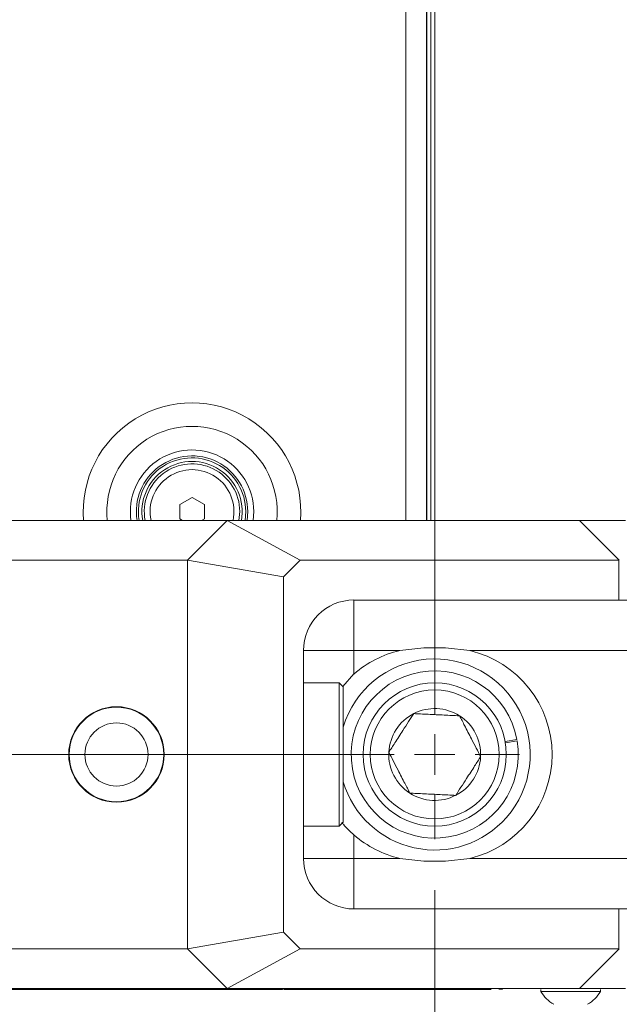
# Model space of a CAD drawing. Header units: millimetres. Extents: x 0 to 1118, y 0 to 864.
# Tile 168 of 256: x 373 to 392, y 622 to 653. Entities that reach past the tile are written whole.
import ezdxf

# ---------------------------------------------------------------- set-up
doc = ezdxf.new("R2010")
doc.units = ezdxf.units.MM
doc.styles.add('SLDTEXTSTYLE3', font='TXT', dxfattribs={"width": 0.605})
doc.dimstyles.new('SLDDIMSTYLE0', dxfattribs={"dimtxt": 3.175, "dimasz": 3.302, "dimexe": 0, "dimexo": 0.0625, "dimgap": 0.79375, "dimtad": 0, "dimtih": 1, "dimtoh": 1, "dimdec": 0, "dimlfac": 4, "dimrnd": 1e-09, "dimzin": 12, "dimdsep": 46, "dimtxsty": 'SLDTEXTSTYLE3', "dimsah": 1, "dimcen": 0.09, "dimadec": 0, "dimazin": 3, "dimtfac": 1, "dimtofl": 0, "dimtmove": 0, "dimatfit": 3, "dimfxl": 1, "dimfrac": 2, "dimtolj": 1, "dimtzin": 12, "dimarcsym": 0})

# ---------------------------------------------------------------- blocks, each defined once
blk = doc.blocks.new('_D_2')
at = {"color": 7, "linetype": 'Continuous', "lineweight": 0}
for p, q in [((297.479, 686.687), (297.479, 587.732)), ((385.979, 625.527), (385.979, 587.732)), ((297.479, 589.332), (338.091, 589.332)), ((385.979, 589.332), (345.367, 589.332))]:
    blk.add_line(p, q, dxfattribs=at)
for points in [[(297.479, 589.332), (300.781, 588.824), (300.781, 589.84)], [(385.979, 589.332), (382.677, 589.84), (382.677, 588.824)]]:
    blk.add_solid(points, dxfattribs=at)
at = {"color": 7, "linetype": 'Continuous', "lineweight": 0, "insert": (338.091, 590.988), "char_height": 3.175, "attachment_point": 1, "style": 'SLDTEXTSTYLE3'}
blk.add_mtext('354', dxfattribs=at)
blk = doc.blocks.new('SW_CENTERMARKSYMBOL_9')
at = {"color": 0, "linetype": 'Continuous', "lineweight": 0}
for p, q in [((196.25, -131.48), (196.25, -1.27)), ((196.25, -132.75), (196.25, -132.115)), ((1.27, -132.75), (194.98, -132.75)), ((196.25, -132.75), (195.615, -132.75)), ((196.25, -132.75), (196.25, -133.385)), ((196.25, -132.75), (196.885, -132.75)), ((197.52, -132.75), (198.91, -132.75)), ((196.25, -134.02), (196.25, -135.41))]:
    blk.add_line(p, q, dxfattribs=at)

msp = doc.modelspace()

# ---------------------------------------------------------------- linework, layer by layer
at = {"color": 9, "linetype": 'Continuous', "lineweight": 15}
for p, q in [((385.067, 637.137), (385.067, 755.187)), ((385.729, 637.137), (385.729, 755.187)), ((380.292, 637.412), (380.272, 637.137))]:
    msp.add_line(p, q, dxfattribs=at)
at = {"color": 7, "linetype": 'Continuous', "lineweight": 15}
for p, q in [((385.717, 637.137), (385.717, 755.187)), ((385.854, 755.187), (385.854, 637.137)), ((377.967, 637.636), (378.354, 637.86)), ((378.354, 637.86), (378.742, 637.636)), ((377.967, 637.189), (377.967, 637.636)), ((378.742, 637.636), (378.742, 637.189)), ((378.056, 637.137), (377.967, 637.189)), ((378.742, 637.189), (378.653, 637.137)), ((379.854, 637.412), (379.829, 637.137)), ((380.042, 637.412), (380.019, 637.137)), ((380.104, 637.412), (380.083, 637.137)), ((372.229, 637.137), (379.462, 637.137)), ((378.212, 635.887), (379.462, 637.137)), ((381.747, 635.887), (379.462, 637.137)), ((379.462, 637.137), (390.53, 637.137)), ((391.78, 635.887), (390.53, 637.137)), ((390.53, 637.137), (391.979, 637.137)), ((378.212, 635.887), (372.229, 635.887)), ((381.229, 635.37), (378.212, 635.887)), ((378.212, 635.887), (378.212, 623.687)), ((381.229, 635.37), (381.747, 635.887)), ((381.747, 635.887), (391.765, 635.887)), ((391.765, 634.637), (391.765, 635.887)), ((381.229, 624.205), (381.229, 635.37)), ((391.765, 634.637), (383.442, 634.637)), ((383.442, 634.637), (383.442, 633.05)), ((393.229, 634.637), (391.765, 634.637)), ((381.854, 633.05), (381.854, 626.525)), ((381.854, 633.05), (383.442, 633.05)), ((384.881, 633.05), (383.442, 633.05)), ((383.442, 633.05), (383.442, 632.314)), ((385.642, 633.137), (384.881, 633.05)), ((386.317, 633.137), (385.642, 633.137)), ((387.078, 633.05), (386.317, 633.137)), ((393.229, 633.05), (387.078, 633.05)), ((383.442, 632.314), (383.091, 631.926)), ((382.979, 632.037), (381.854, 632.037)), ((383.104, 631.912), (382.979, 632.037)), ((382.979, 627.537), (382.979, 632.037)), ((383.104, 631.912), (383.104, 627.662)), ((388.192, 630.197), (388.561, 630.261)), ((388.57, 630.212), (388.2, 630.148)), ((382.979, 627.537), (383.104, 627.662)), ((381.854, 627.537), (382.979, 627.537)), ((383.442, 626.525), (383.442, 627.261)), ((381.854, 626.525), (383.442, 626.525)), ((383.442, 624.937), (383.442, 626.525)), ((384.881, 626.525), (383.442, 626.525)), ((385.642, 626.437), (384.881, 626.525)), ((386.317, 626.437), (385.642, 626.437)), ((387.078, 626.525), (386.317, 626.437)), ((393.229, 626.525), (387.078, 626.525)), ((391.765, 624.937), (383.442, 624.937)), ((391.765, 624.937), (391.765, 623.687)), ((393.229, 624.937), (391.765, 624.937)), ((381.229, 624.205), (378.212, 623.687)), ((381.229, 624.205), (381.747, 623.687)), ((378.212, 623.687), (372.229, 623.687)), ((378.212, 623.687), (379.462, 622.437)), ((381.747, 623.687), (379.462, 622.437)), ((381.747, 623.687), (391.765, 623.687)), ((391.78, 623.687), (390.53, 622.437)), ((381.192, 622.412), (194.517, 622.412)), ((372.229, 622.437), (379.462, 622.437)), ((379.462, 622.437), (390.53, 622.437)), ((381.192, 622.412), (381.192, 622.437)), ((387.604, 622.412), (381.241, 622.412)), ((387.754, 622.412), (387.604, 622.412)), ((389.313, 622.412), (389.313, 622.347)), ((389.313, 622.347), (391.188, 622.347)), ((390.53, 622.437), (391.979, 622.437)), ((391.188, 622.347), (391.188, 622.412))]:
    msp.add_line(p, q, dxfattribs=at)
at = {"color": 9, "linetype": 'Continuous', "lineweight": 15, "flags": 128}
msp.add_lwpolyline([(387.754, 622.412), (387.685, 622.422), (387.644, 622.437)], dxfattribs=at)
at = {"color": 7, "linetype": 'Continuous', "lineweight": 15, "flags": 128}
msp.add_lwpolyline([(387.948, 622.437), (388.007, 622.422), (388.104, 622.412)], dxfattribs=at)
at = {"color": 7, "linetype": 'Continuous', "lineweight": 15}
for centre, radius in [((385.979, 629.787), 2.25), ((385.979, 629.787), 2.025), ((375.979, 629.787), 1.5), ((375.979, 629.787), 1.485), ((375.979, 629.787), 0.992)]:
    msp.add_circle(centre, radius, dxfattribs=at)
at = {"color": 9, "linetype": 'Continuous', "lineweight": 15}
for radius, start, end in [(3.417, 355.3832, 184.6168), (2.677, 354.1038, 185.8962), (1.938, 0, 188.1599), (1.318, 347.9561, 192.0439)]:
    msp.add_arc((378.354, 637.412), radius, start, end, dxfattribs=at)
at = {"color": 7, "linetype": 'Continuous', "lineweight": 15}
for centre, radius, start, end in [((378.354, 637.412), 1.75, 0, 189.0411), ((378.354, 637.412), 1.688, 0, 189.3789), ((378.354, 637.412), 1.575, 349.9444, 190.0556), ((378.354, 637.412), 1.5, 0, 190.564), ((383.442, 633.05), 1.588, 90, 180), ((385.642, 629.787), 3.35, 103.1241, 131.0499), ((386.317, 629.787), 3.35, 283.1241, 76.8759), ((385.979, 629.787), 3, 318.7193, 163.4022), ((385.979, 629.787), 2.625, 10.3946, 9.3032), ((385.979, 629.787), 1.443, 117.2552, 177.2552), ((385.979, 629.787), 1.443, 57.2552, 117.2552), ((385.979, 629.787), 1.443, 357.2552, 57.2552), ((385.979, 629.787), 1.443, 177.2552, 237.2552), ((385.979, 629.787), 1.443, 297.2552, 357.2552), ((385.979, 629.787), 3, 196.5978, 318.7193), ((385.979, 629.787), 1.443, 237.2552, 297.2552), ((385.642, 629.787), 3.35, 228.9501, 256.8759), ((383.442, 626.525), 1.588, 180, 270), ((390.251, 622.886), 1.081, 209.8821, 240.7838), ((390.251, 622.886), 1.081, 299.2162, 330.1179)]:
    msp.add_arc(centre, radius, start, end, dxfattribs=at)
for centre, major_axis, ratio, start_param, end_param in [((388.229, 640.887), (-4.619, 4.619), 0.414214, 2.748894, 2.753053), ((388.229, 618.687), (4.619, 4.619), 0.414214, 0.38854, 0.392699), ((381.241, 622.912), (0, 0.5), 0.017455, 2.824032, 3.141593)]:
    msp.add_ellipse(centre, major_axis=major_axis, ratio=ratio, start_param=start_param, end_param=end_param, dxfattribs=at)
for points, knots in [([(385.318, 631.07), (385.265, 630.987), (385.156, 630.818), (384.954, 630.504), (384.738, 630.168), (384.599, 629.952), (384.538, 629.856)], [0, 0, 0, 0, 0.216458, 0.440316, 0.751904, 1, 1, 1, 1]), ([(386.76, 631.001), (386.678, 631.005), (386.448, 631.016), (386.023, 631.037), (385.613, 631.056), (385.389, 631.067), (385.318, 631.07)], [0, 0, 0, 0, 0.180942, 0.506293, 0.843975, 1, 1, 1, 1]), ([(387.421, 629.718), (387.376, 629.806), (387.284, 629.985), (387.113, 630.317), (386.93, 630.673), (386.812, 630.9), (386.76, 631.001)], [0, 0, 0, 0, 0.216458, 0.440316, 0.751904, 1, 1, 1, 1]), ([(384.538, 629.856), (384.583, 629.769), (384.675, 629.59), (384.846, 629.258), (385.029, 628.902), (385.147, 628.674), (385.199, 628.573)], [0, 0, 0, 0, 0.216458, 0.440316, 0.751904, 1, 1, 1, 1]), ([(386.64, 628.504), (386.694, 628.587), (386.803, 628.757), (387.005, 629.07), (387.221, 629.407), (387.36, 629.623), (387.421, 629.718)], [0, 0, 0, 0, 0.216458, 0.440316, 0.751904, 1, 1, 1, 1]), ([(385.199, 628.573), (385.269, 628.57), (385.493, 628.559), (385.904, 628.54), (386.329, 628.519), (386.558, 628.508), (386.64, 628.504)], [0, 0, 0, 0, 0.156025, 0.493707, 0.819058, 1, 1, 1, 1]), ([(383.059, 627.662), (383.075, 627.639), (383.183, 627.492), (383.323, 627.367), (383.442, 627.261)], [0, 0, 0, 0, 0.151537, 1, 1, 1, 1])]:
    msp.add_open_spline(points, degree=3, knots=knots, dxfattribs=at)

# ---------------------------------------------------------------- block references
at = {"color": 7, "linetype": 'Continuous', "lineweight": 0}
msp.add_blockref('SW_CENTERMARKSYMBOL_9', (189.729, 762.537), dxfattribs=at)

# ---------------------------------------------------------------- dimensions: what is measured, and where the dimension line sits
dim = msp.add_linear_dim(base=(385.979, 589.332), p1=(297.479, 688.287), p2=(385.979, 627.127), dimstyle='SLDDIMSTYLE0', dxfattribs=at)
dim.commit()
dim.dimension.update_dxf_attribs({"geometry": '_D_2', "text_midpoint": (341.729, 589.332), "dimtype": 160})

doc.saveas('drawing.dxf')
